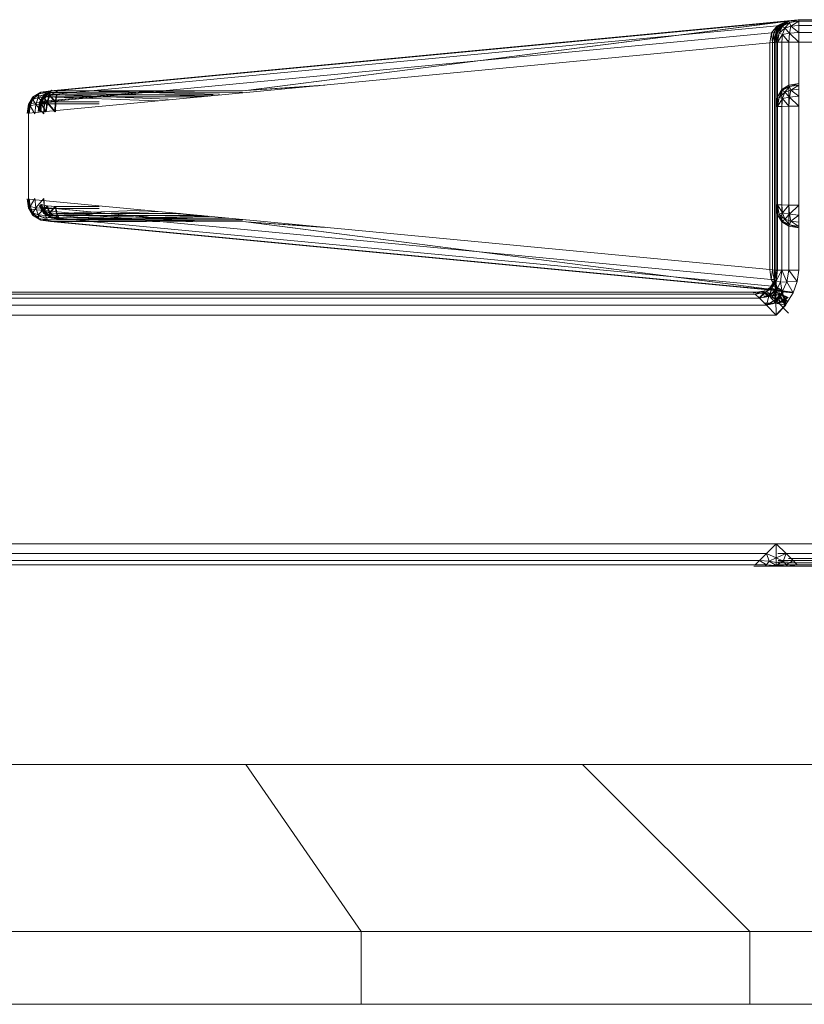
# Model space of a CAD drawing. Header units: millimetres. Extents: x 1 to 3476, y -521 to 159.
# Tile 43 of 130: x 1180 to 1201, y 133 to 159. Entities that reach past the tile are written whole.
import ezdxf

# ---------------------------------------------------------------- set-up
doc = ezdxf.new("R2010")
doc.units = ezdxf.units.MM
doc.layers.add('VG491211CA_dwg', color=8, linetype='Continuous', lineweight=9)

# ---------------------------------------------------------------- blocks, each defined once
blk = doc.blocks.new('VG491211CA_dwg-300031-Północ')
at = {"color": 18, "lineweight": 9}
for p, q in [((-706.41, 158.817), (-726.296, 156.928)), ((-726.043, 156.965), (-706.089, 158.861)), ((-706.072, 158.861), (-726.042, 156.965)), ((-706.072, 158.861), (-720.823, 156.97)), ((-720.816, 156.97), (-706.089, 158.861)), ((-706.41, 158.817), (-706.651, 158.7)), ((-706.41, 158.817), (-706.627, 158.684)), ((-706.39, 158.811), (-706.627, 158.684)), ((-706.39, 158.811), (-706.604, 158.668)), ((-706.335, 158.824), (-706.563, 158.69)), ((-706.563, 158.69), (-706.39, 158.811)), ((-706.522, 158.712), (-706.335, 158.825)), ((-706.522, 158.712), (-706.335, 158.824)), ((-706.335, 158.825), (-706.504, 158.693)), ((-706.316, 158.787), (-706.504, 158.693)), ((-706.316, 158.787), (-706.447, 158.637)), ((-706.072, 158.861), (-706.41, 158.817)), ((-706.39, 158.811), (-706.41, 158.817)), ((-706.072, 158.861), (-706.39, 158.811)), ((-706.335, 158.824), (-706.39, 158.811)), ((-706.335, 158.825), (-706.072, 158.862)), ((-706.335, 158.824), (-706.072, 158.861)), ((-706.316, 158.787), (-706.335, 158.825)), ((-706.072, 158.862), (-706.316, 158.787)), ((-706.072, 158.825), (-706.316, 158.787)), ((-706.279, 158.693), (-706.316, 158.787)), ((-706.072, 158.825), (-706.279, 158.693)), ((-693.946, 158.863), (-706.089, 158.861)), ((-706.072, 158.861), (-693.946, 158.863)), ((-693.946, 158.862), (-706.072, 158.862)), ((-706.072, 158.862), (-706.072, 158.825)), ((-693.946, 158.825), (-706.072, 158.825)), ((-706.072, 158.825), (-706.072, 158.712)), ((-726.587, 156.63), (-706.795, 158.509)), ((-726.478, 156.817), (-706.651, 158.7)), ((-706.843, 158.246), (-706.795, 158.509)), ((-706.795, 158.509), (-706.651, 158.7)), ((-706.795, 158.509), (-706.736, 158.513)), ((-706.795, 158.509), (-706.769, 158.253)), ((-706.736, 158.513), (-706.769, 158.253)), ((-706.651, 158.7), (-706.736, 158.513)), ((-706.627, 158.684), (-706.736, 158.513)), ((-706.736, 158.513), (-706.687, 158.516)), ((-706.736, 158.513), (-706.715, 158.258)), ((-706.715, 158.258), (-706.656, 158.521)), ((-706.715, 158.258), (-706.687, 158.516)), ((-706.687, 158.516), (-706.563, 158.69)), ((-706.627, 158.684), (-706.687, 158.516)), ((-706.687, 158.516), (-706.604, 158.668)), ((-706.687, 158.516), (-706.656, 158.521)), ((-706.683, 158.261), (-706.635, 158.524)), ((-706.683, 158.261), (-706.656, 158.521)), ((-706.672, 158.262), (-706.635, 158.525)), ((-706.635, 158.524), (-706.672, 158.262)), ((-706.672, 158.262), (-706.597, 158.506)), ((-706.656, 158.521), (-706.522, 158.712)), ((-706.656, 158.521), (-706.563, 158.69)), ((-706.656, 158.521), (-706.635, 158.524)), ((-706.651, 158.7), (-706.627, 158.684)), ((-706.522, 158.712), (-706.635, 158.524)), ((-706.635, 158.525), (-706.522, 158.712)), ((-706.635, 158.525), (-706.504, 158.693)), ((-706.635, 158.525), (-706.597, 158.506)), ((-706.597, 158.506), (-706.635, 158.262)), ((-706.627, 158.684), (-706.604, 158.668)), ((-706.604, 158.668), (-706.563, 158.69)), ((-706.504, 158.693), (-706.597, 158.506)), ((-706.597, 158.506), (-706.447, 158.637)), ((-706.597, 158.506), (-706.504, 158.468)), ((-706.563, 158.69), (-706.522, 158.712)), ((-706.504, 158.693), (-706.522, 158.712)), ((-706.447, 158.637), (-706.504, 158.693)), ((-706.447, 158.637), (-706.504, 158.468)), ((-706.504, 158.468), (-706.316, 158.506)), ((-706.279, 158.693), (-706.447, 158.637)), ((-706.316, 158.506), (-706.447, 158.637)), ((-706.335, 158.262), (-706.316, 158.506)), ((-706.316, 158.506), (-706.279, 158.693)), ((-706.316, 158.506), (-706.072, 158.525)), ((-706.072, 158.262), (-706.316, 158.506)), ((-706.072, 158.712), (-706.279, 158.693)), ((-706.072, 158.525), (-706.279, 158.693)), ((-693.946, 158.712), (-706.072, 158.712)), ((-706.072, 158.712), (-706.072, 158.525)), ((-706.072, 158.525), (-693.946, 158.525)), ((-706.072, 158.525), (-706.072, 158.262)), ((-726.624, 156.367), (-706.843, 158.246)), ((-706.769, 158.253), (-706.843, 158.246)), ((-706.843, 158.246), (-706.843, 152.192)), ((-706.715, 158.258), (-706.769, 158.253)), ((-706.769, 158.253), (-706.769, 152.185)), ((-706.683, 158.261), (-706.715, 158.258)), ((-706.715, 152.18), (-706.715, 158.258)), ((-706.672, 158.262), (-706.683, 158.261)), ((-706.683, 152.177), (-706.683, 158.261)), ((-706.672, 152.176), (-706.672, 158.262)), ((-706.672, 158.262), (-706.672, 152.176)), ((-706.635, 158.262), (-706.672, 158.262)), ((-706.635, 158.262), (-706.504, 158.468)), ((-706.635, 158.262), (-706.635, 152.176)), ((-706.522, 158.262), (-706.635, 158.262)), ((-706.504, 158.468), (-706.522, 158.262)), ((-706.335, 158.262), (-706.522, 158.262)), ((-706.522, 158.262), (-706.522, 152.176)), ((-706.335, 158.262), (-706.504, 158.468)), ((-706.335, 152.176), (-706.335, 158.262)), ((-706.072, 158.262), (-706.335, 158.262)), ((-706.072, 152.176), (-706.072, 158.262)), ((-706.072, 158.262), (-693.946, 158.262)), ((-723.033, 156.968), (-726.588, 156.63)), ((-726.298, 156.928), (-726.52, 156.792)), ((-726.296, 156.928), (-726.519, 156.792)), ((-726.479, 156.817), (-724.912, 156.966)), ((-726.479, 156.817), (-726.298, 156.928)), ((-726.296, 156.928), (-726.478, 156.817)), ((-726.118, 156.921), (-726.366, 156.786)), ((-726.117, 156.921), (-726.365, 156.786)), ((-726.043, 156.965), (-726.349, 156.885)), ((-726.349, 156.885), (-726.298, 156.928)), ((-726.118, 156.921), (-726.349, 156.885)), ((-726.042, 156.965), (-726.348, 156.885)), ((-726.296, 156.928), (-726.348, 156.885)), ((-726.348, 156.885), (-726.117, 156.921)), ((-726.298, 156.928), (-726.043, 156.965)), ((-726.042, 156.965), (-726.296, 156.928)), ((-723.303, 156.967), (-726.295, 156.683)), ((-726.282, 156.683), (-723.287, 156.967)), ((-726.005, 156.982), (-726.227, 156.846)), ((-726.057, 156.938), (-726.227, 156.846)), ((-726.057, 156.938), (-726.221, 156.785)), ((-725.991, 156.982), (-726.214, 156.846)), ((-726.214, 156.846), (-726.043, 156.938)), ((-726.043, 156.938), (-726.207, 156.785)), ((-726.187, 156.87), (-726.005, 156.982)), ((-726.118, 156.921), (-726.172, 156.805)), ((-726.171, 156.805), (-726.117, 156.921)), ((-721.808, 156.825), (-726.118, 156.921)), ((-726.117, 156.921), (-726.042, 156.965)), ((-726.117, 156.921), (-720.917, 156.924)), ((-726.117, 156.921), (-721.809, 156.824)), ((-725.826, 156.975), (-726.074, 156.84)), ((-726.074, 156.84), (-726.057, 156.938)), ((-725.812, 156.975), (-726.06, 156.84)), ((-726.043, 156.938), (-726.06, 156.84)), ((-720.816, 156.97), (-726.043, 156.965)), ((-726.042, 156.965), (-720.823, 156.97)), ((-726.042, 156.965), (-720.917, 156.924)), ((-724.743, 156.95), (-721.528, 156.875)), ((-721.528, 156.875), (-724.743, 156.95)), ((-720.823, 156.97), (-718.714, 157.118)), ((-720.823, 156.97), (-718.879, 157.103)), ((-718.732, 157.117), (-720.816, 156.97)), ((-718.895, 157.101), (-720.816, 156.97)), ((-706.635, 156.808), (-706.522, 156.998)), ((-706.522, 156.998), (-706.635, 156.808)), ((-706.635, 156.808), (-706.504, 156.98)), ((-706.635, 156.808), (-706.504, 156.98)), ((-706.597, 156.79), (-706.504, 156.98)), ((-706.504, 156.98), (-706.597, 156.79)), ((-706.597, 156.79), (-706.447, 156.924)), ((-706.597, 156.79), (-706.447, 156.924)), ((-706.335, 157.114), (-706.522, 156.998)), ((-706.522, 156.998), (-706.335, 157.114)), ((-706.522, 156.998), (-706.504, 156.98)), ((-706.504, 156.98), (-706.522, 156.998)), ((-706.335, 157.114), (-706.504, 156.98)), ((-706.335, 157.114), (-706.504, 156.98)), ((-706.316, 157.077), (-706.504, 156.98)), ((-706.504, 156.98), (-706.316, 157.077)), ((-706.504, 156.98), (-706.447, 156.924)), ((-706.447, 156.924), (-706.504, 156.98)), ((-706.447, 156.924), (-706.504, 156.755)), ((-706.504, 156.755), (-706.447, 156.924)), ((-706.316, 157.077), (-706.447, 156.924)), ((-706.316, 157.077), (-706.447, 156.924)), ((-706.279, 156.984), (-706.447, 156.924)), ((-706.447, 156.924), (-706.279, 156.984)), ((-706.316, 156.796), (-706.447, 156.924)), ((-706.316, 156.796), (-706.447, 156.924)), ((-706.072, 157.157), (-706.335, 157.114)), ((-706.335, 157.114), (-706.072, 157.157)), ((-706.316, 157.077), (-706.335, 157.114)), ((-706.335, 157.114), (-706.316, 157.077)), ((-706.072, 157.157), (-706.316, 157.077)), ((-706.072, 157.157), (-706.316, 157.077)), ((-706.073, 157.119), (-706.316, 157.077)), ((-706.316, 157.077), (-706.073, 157.119)), ((-706.279, 156.984), (-706.316, 157.077)), ((-706.316, 157.077), (-706.279, 156.984)), ((-706.316, 156.796), (-706.279, 156.984)), ((-706.279, 156.984), (-706.316, 156.796)), ((-706.073, 157.119), (-706.279, 156.984)), ((-706.073, 157.119), (-706.279, 156.984)), ((-706.073, 157.007), (-706.279, 156.984)), ((-706.279, 156.984), (-706.073, 157.007)), ((-706.073, 156.819), (-706.279, 156.984)), ((-706.073, 156.819), (-706.279, 156.984)), ((-726.52, 156.792), (-726.622, 156.604)), ((-726.622, 156.604), (-726.514, 156.732)), ((-726.62, 156.604), (-726.519, 156.792)), ((-726.62, 156.604), (-726.512, 156.732)), ((-726.588, 156.63), (-726.479, 156.817)), ((-726.588, 156.63), (-726.52, 156.792)), ((-726.478, 156.817), (-726.587, 156.63)), ((-726.587, 156.63), (-726.519, 156.792)), ((-726.584, 156.562), (-726.514, 156.732)), ((-726.512, 156.732), (-726.583, 156.562)), ((-726.349, 156.885), (-726.52, 156.792)), ((-726.52, 156.792), (-726.479, 156.817)), ((-726.514, 156.732), (-726.52, 156.792)), ((-726.519, 156.792), (-726.348, 156.885)), ((-726.519, 156.792), (-726.478, 156.817)), ((-726.512, 156.732), (-726.519, 156.792)), ((-726.349, 156.885), (-726.514, 156.732)), ((-726.514, 156.732), (-726.366, 156.786)), ((-726.429, 156.597), (-726.514, 156.732)), ((-726.348, 156.885), (-726.512, 156.732)), ((-726.365, 156.786), (-726.512, 156.732)), ((-726.428, 156.597), (-726.512, 156.732)), ((-726.429, 156.597), (-726.366, 156.786)), ((-726.365, 156.786), (-726.428, 156.597)), ((-726.329, 156.658), (-726.37, 156.414)), ((-726.366, 156.786), (-726.349, 156.885)), ((-726.366, 156.786), (-726.172, 156.805)), ((-726.204, 156.615), (-726.366, 156.786)), ((-726.348, 156.885), (-726.365, 156.786)), ((-726.171, 156.805), (-726.365, 156.786)), ((-726.203, 156.615), (-726.365, 156.786)), ((-726.357, 156.414), (-726.315, 156.658)), ((-726.332, 156.421), (-726.295, 156.683)), ((-726.332, 156.421), (-726.329, 156.658)), ((-726.227, 156.846), (-726.329, 156.658)), ((-726.329, 156.658), (-726.221, 156.785)), ((-726.295, 156.683), (-726.329, 156.658)), ((-726.329, 156.658), (-726.291, 156.615)), ((-726.282, 156.683), (-726.318, 156.421)), ((-726.318, 156.421), (-726.315, 156.658)), ((-726.315, 156.658), (-726.214, 156.846)), ((-726.315, 156.658), (-726.207, 156.785)), ((-726.315, 156.658), (-726.282, 156.683)), ((-726.278, 156.615), (-726.315, 156.658)), ((-726.295, 156.683), (-726.187, 156.87)), ((-726.295, 156.683), (-726.227, 156.846)), ((-726.291, 156.615), (-726.221, 156.785)), ((-726.291, 156.615), (-726.137, 156.65)), ((-726.173, 156.87), (-726.282, 156.683)), ((-726.282, 156.683), (-726.214, 156.846)), ((-726.207, 156.785), (-726.278, 156.615)), ((-726.123, 156.65), (-726.278, 156.615)), ((-726.227, 156.846), (-726.187, 156.87)), ((-726.221, 156.785), (-726.227, 156.846)), ((-726.221, 156.785), (-726.074, 156.84)), ((-726.137, 156.65), (-726.221, 156.785)), ((-726.214, 156.846), (-726.173, 156.87)), ((-726.207, 156.785), (-726.214, 156.846)), ((-726.06, 156.84), (-726.207, 156.785)), ((-726.123, 156.65), (-726.207, 156.785)), ((-726.172, 156.805), (-726.204, 156.615)), ((-726.203, 156.615), (-726.171, 156.805)), ((-726.172, 156.805), (-722.007, 156.806)), ((-726.172, 156.805), (-723.179, 156.694)), ((-722.007, 156.806), (-726.171, 156.805)), ((-723.179, 156.694), (-726.171, 156.805)), ((-726.166, 156.406), (-726.137, 156.65)), ((-726.123, 156.65), (-726.152, 156.406)), ((-726.137, 156.65), (-726.074, 156.84)), ((-726.137, 156.65), (-725.912, 156.668)), ((-725.922, 156.405), (-726.137, 156.65)), ((-726.06, 156.84), (-726.123, 156.65)), ((-725.898, 156.668), (-726.123, 156.65)), ((-725.909, 156.405), (-726.123, 156.65)), ((-726.074, 156.84), (-725.88, 156.858)), ((-725.912, 156.668), (-726.074, 156.84)), ((-725.866, 156.858), (-726.06, 156.84)), ((-725.898, 156.668), (-726.06, 156.84)), ((-725.912, 156.668), (-725.922, 156.405)), ((-725.88, 156.858), (-725.912, 156.668)), ((-725.912, 156.668), (-724.743, 156.668)), ((-725.909, 156.405), (-725.898, 156.668)), ((-725.898, 156.668), (-725.866, 156.858)), ((-724.743, 156.668), (-725.898, 156.668)), ((-725.88, 156.858), (-721.695, 156.859)), ((-725.88, 156.858), (-722.901, 156.745)), ((-721.695, 156.859), (-725.866, 156.858)), ((-722.9, 156.745), (-725.866, 156.858)), ((-706.672, 156.545), (-706.635, 156.808)), ((-706.635, 156.808), (-706.672, 156.545)), ((-706.672, 156.545), (-706.597, 156.79)), ((-706.672, 156.545), (-706.597, 156.79)), ((-706.597, 156.79), (-706.635, 156.808)), ((-706.635, 156.808), (-706.597, 156.79)), ((-706.635, 156.546), (-706.597, 156.79)), ((-706.597, 156.79), (-706.635, 156.546)), ((-706.635, 156.546), (-706.504, 156.755)), ((-706.635, 156.546), (-706.504, 156.755)), ((-706.504, 156.755), (-706.597, 156.79)), ((-706.597, 156.79), (-706.504, 156.755)), ((-706.504, 156.755), (-706.522, 156.548)), ((-706.522, 156.548), (-706.504, 156.755)), ((-706.504, 156.755), (-706.316, 156.796)), ((-706.316, 156.796), (-706.504, 156.755)), ((-706.335, 156.551), (-706.504, 156.755)), ((-706.335, 156.551), (-706.504, 156.755)), ((-706.335, 156.551), (-706.316, 156.796)), ((-706.316, 156.796), (-706.335, 156.551)), ((-706.316, 156.796), (-706.073, 156.819)), ((-706.073, 156.819), (-706.316, 156.796)), ((-706.073, 156.557), (-706.316, 156.796)), ((-706.073, 156.557), (-706.316, 156.796)), ((-726.622, 156.604), (-726.663, 156.36)), ((-726.663, 156.36), (-726.584, 156.562)), ((-726.662, 156.36), (-726.62, 156.604)), ((-726.662, 156.36), (-726.583, 156.562)), ((-726.625, 156.367), (-726.588, 156.63)), ((-726.625, 156.367), (-726.622, 156.604)), ((-726.587, 156.63), (-726.624, 156.367)), ((-726.624, 156.367), (-726.62, 156.604)), ((-726.588, 156.63), (-726.622, 156.604)), ((-726.622, 156.604), (-726.584, 156.562)), ((-726.62, 156.604), (-726.587, 156.63)), ((-726.583, 156.562), (-726.62, 156.604)), ((-726.608, 156.355), (-726.584, 156.562)), ((-726.583, 156.562), (-726.607, 156.355)), ((-726.584, 156.562), (-726.429, 156.597)), ((-726.458, 156.352), (-726.584, 156.562)), ((-726.428, 156.597), (-726.583, 156.562)), ((-726.457, 156.352), (-726.583, 156.562)), ((-726.458, 156.352), (-726.429, 156.597)), ((-726.428, 156.597), (-726.457, 156.352)), ((-726.429, 156.597), (-726.204, 156.615)), ((-726.214, 156.351), (-726.429, 156.597)), ((-726.203, 156.615), (-726.428, 156.597)), ((-726.213, 156.351), (-726.428, 156.597)), ((-726.37, 156.414), (-726.291, 156.615)), ((-726.357, 156.414), (-726.278, 156.615)), ((-726.315, 156.409), (-726.291, 156.615)), ((-726.278, 156.615), (-726.301, 156.409)), ((-726.166, 156.406), (-726.291, 156.615)), ((-726.152, 156.406), (-726.278, 156.615)), ((-726.204, 156.615), (-726.214, 156.351)), ((-726.213, 156.351), (-726.203, 156.615)), ((-726.204, 156.615), (-724.743, 156.615)), ((-724.743, 156.615), (-726.203, 156.615)), ((-706.672, 156.545), (-706.635, 156.546)), ((-706.635, 156.546), (-706.672, 156.545)), ((-706.672, 153.92), (-706.672, 156.545)), ((-706.672, 156.545), (-706.672, 153.92)), ((-706.635, 156.546), (-706.522, 156.548)), ((-706.522, 156.548), (-706.635, 156.546)), ((-706.635, 153.919), (-706.635, 156.546)), ((-706.635, 156.546), (-706.635, 153.919)), ((-706.335, 156.551), (-706.522, 156.548)), ((-706.522, 156.548), (-706.335, 156.551)), ((-706.522, 156.548), (-706.522, 153.917)), ((-706.522, 153.917), (-706.522, 156.548)), ((-706.073, 156.557), (-706.335, 156.551)), ((-706.335, 156.551), (-706.073, 156.557)), ((-706.335, 153.914), (-706.335, 156.551)), ((-706.335, 156.551), (-706.335, 153.914)), ((-726.624, 154.071), (-726.624, 156.367)), ((-726.663, 154.078), (-726.584, 153.876)), ((-726.663, 154.078), (-726.622, 153.834)), ((-726.62, 153.834), (-726.662, 154.078)), ((-726.662, 154.078), (-726.583, 153.876)), ((-726.588, 153.808), (-726.625, 154.071)), ((-726.625, 154.071), (-726.622, 153.834)), ((-706.843, 152.192), (-726.624, 154.071)), ((-726.624, 154.071), (-726.587, 153.808)), ((-726.624, 154.071), (-726.62, 153.834)), ((-726.584, 153.876), (-726.608, 154.083)), ((-726.607, 154.083), (-726.583, 153.876)), ((-726.458, 154.086), (-726.584, 153.876)), ((-726.457, 154.086), (-726.583, 153.876)), ((-726.429, 153.841), (-726.458, 154.086)), ((-726.457, 154.086), (-726.428, 153.841)), ((-726.214, 154.087), (-726.429, 153.841)), ((-726.213, 154.087), (-726.428, 153.841)), ((-726.214, 154.087), (-726.204, 153.823)), ((-726.203, 153.823), (-726.213, 154.087)), ((-726.584, 153.876), (-726.622, 153.834)), ((-726.622, 153.834), (-726.514, 153.706)), ((-726.622, 153.834), (-726.52, 153.646)), ((-726.622, 153.834), (-726.588, 153.808)), ((-726.62, 153.834), (-726.583, 153.876)), ((-726.519, 153.646), (-726.62, 153.834)), ((-726.62, 153.834), (-726.512, 153.706)), ((-726.587, 153.808), (-726.62, 153.834)), ((-726.588, 153.808), (-723.033, 153.47)), ((-726.479, 153.621), (-726.588, 153.808)), ((-726.588, 153.808), (-726.52, 153.646)), ((-706.805, 151.93), (-726.587, 153.808)), ((-726.587, 153.808), (-726.478, 153.621)), ((-726.587, 153.808), (-726.519, 153.646)), ((-726.514, 153.706), (-726.584, 153.876)), ((-726.429, 153.841), (-726.584, 153.876)), ((-726.583, 153.876), (-726.512, 153.706)), ((-726.583, 153.876), (-726.428, 153.841)), ((-726.429, 153.841), (-726.514, 153.706)), ((-726.428, 153.841), (-726.512, 153.706)), ((-726.366, 153.652), (-726.429, 153.841)), ((-726.204, 153.823), (-726.429, 153.841)), ((-726.428, 153.841), (-726.365, 153.652)), ((-726.428, 153.841), (-726.203, 153.823)), ((-726.204, 153.823), (-726.366, 153.652)), ((-726.203, 153.823), (-726.365, 153.652)), ((-726.291, 153.93), (-726.329, 153.887)), ((-726.329, 153.887), (-726.221, 153.76)), ((-726.329, 153.887), (-726.227, 153.699)), ((-726.329, 153.887), (-726.295, 153.862)), ((-726.315, 153.887), (-726.278, 153.93)), ((-726.214, 153.699), (-726.315, 153.887)), ((-726.315, 153.887), (-726.207, 153.76)), ((-726.282, 153.862), (-726.315, 153.887)), ((-726.295, 153.862), (-722.735, 153.524)), ((-726.187, 153.675), (-726.295, 153.862)), ((-726.295, 153.862), (-726.227, 153.699)), ((-726.221, 153.76), (-726.291, 153.93)), ((-726.137, 153.895), (-726.291, 153.93)), ((-722.144, 153.469), (-726.282, 153.862)), ((-726.282, 153.862), (-726.173, 153.675)), ((-726.282, 153.862), (-726.214, 153.699)), ((-726.278, 153.93), (-726.207, 153.76)), ((-726.278, 153.93), (-726.123, 153.895)), ((-726.227, 153.699), (-726.221, 153.76)), ((-726.137, 153.895), (-726.221, 153.76)), ((-726.057, 153.607), (-726.221, 153.76)), ((-726.074, 153.705), (-726.221, 153.76)), ((-726.207, 153.76), (-726.214, 153.699)), ((-726.123, 153.895), (-726.207, 153.76)), ((-726.207, 153.76), (-726.06, 153.705)), ((-726.043, 153.607), (-726.207, 153.76)), ((-724.743, 153.823), (-726.204, 153.823)), ((-726.204, 153.823), (-726.172, 153.633)), ((-726.203, 153.823), (-724.743, 153.823)), ((-726.171, 153.633), (-726.203, 153.823)), ((-726.074, 153.705), (-726.137, 153.895)), ((-725.912, 153.877), (-726.137, 153.895)), ((-726.123, 153.895), (-726.06, 153.705)), ((-726.123, 153.895), (-725.898, 153.877)), ((-725.912, 153.877), (-726.074, 153.705)), ((-725.898, 153.877), (-726.06, 153.705)), ((-724.743, 153.877), (-725.912, 153.877)), ((-725.912, 153.877), (-725.88, 153.687)), ((-725.898, 153.877), (-724.743, 153.877)), ((-725.866, 153.687), (-725.898, 153.877)), ((-723.526, 153.776), (-725.88, 153.687)), ((-725.866, 153.687), (-723.524, 153.776)), ((-706.672, 153.92), (-706.635, 153.657)), ((-706.635, 153.657), (-706.672, 153.92)), ((-706.635, 153.919), (-706.672, 153.92)), ((-706.672, 153.92), (-706.635, 153.919)), ((-706.672, 153.92), (-706.597, 153.675)), ((-706.672, 153.92), (-706.597, 153.675)), ((-706.522, 153.917), (-706.635, 153.919)), ((-706.635, 153.919), (-706.522, 153.917)), ((-706.597, 153.675), (-706.635, 153.919)), ((-706.635, 153.919), (-706.504, 153.711)), ((-706.635, 153.919), (-706.504, 153.711)), ((-706.635, 153.919), (-706.597, 153.675)), ((-706.522, 153.917), (-706.335, 153.914)), ((-706.335, 153.914), (-706.522, 153.917)), ((-706.522, 153.917), (-706.504, 153.711)), ((-706.504, 153.711), (-706.522, 153.917)), ((-706.335, 153.914), (-706.504, 153.711)), ((-706.335, 153.914), (-706.504, 153.711)), ((-706.335, 153.914), (-706.073, 153.909)), ((-706.073, 153.909), (-706.335, 153.914)), ((-706.316, 153.67), (-706.335, 153.914)), ((-706.335, 153.914), (-706.316, 153.67)), ((-706.073, 153.909), (-706.316, 153.67)), ((-706.073, 153.909), (-706.316, 153.67)), ((-726.52, 153.646), (-726.514, 153.706)), ((-726.479, 153.621), (-726.52, 153.646)), ((-726.52, 153.646), (-726.349, 153.553)), ((-726.298, 153.51), (-726.52, 153.646)), ((-726.512, 153.706), (-726.519, 153.646)), ((-726.519, 153.646), (-726.478, 153.621)), ((-726.348, 153.553), (-726.519, 153.646)), ((-726.296, 153.51), (-726.519, 153.646)), ((-726.349, 153.553), (-726.514, 153.706)), ((-726.366, 153.652), (-726.514, 153.706)), ((-726.512, 153.706), (-726.365, 153.652)), ((-726.348, 153.553), (-726.512, 153.706)), ((-724.912, 153.472), (-726.479, 153.621)), ((-726.298, 153.51), (-726.479, 153.621)), ((-726.478, 153.621), (-706.689, 151.742)), ((-726.478, 153.621), (-726.296, 153.51)), ((-726.349, 153.553), (-726.366, 153.652)), ((-726.118, 153.517), (-726.366, 153.652)), ((-726.172, 153.633), (-726.366, 153.652)), ((-726.365, 153.652), (-726.348, 153.553)), ((-726.365, 153.652), (-726.171, 153.633)), ((-726.117, 153.517), (-726.365, 153.652)), ((-726.349, 153.553), (-726.118, 153.517)), ((-726.298, 153.51), (-726.349, 153.553)), ((-726.043, 153.473), (-726.349, 153.553)), ((-726.348, 153.553), (-726.296, 153.51)), ((-726.117, 153.517), (-726.348, 153.553)), ((-726.042, 153.473), (-726.348, 153.553)), ((-726.043, 153.473), (-726.298, 153.51)), ((-726.296, 153.51), (-706.495, 151.629)), ((-726.296, 153.51), (-726.042, 153.473)), ((-726.187, 153.675), (-726.227, 153.699)), ((-726.227, 153.699), (-726.057, 153.607)), ((-726.005, 153.563), (-726.227, 153.699)), ((-726.214, 153.699), (-726.173, 153.675)), ((-726.043, 153.607), (-726.214, 153.699)), ((-725.991, 153.563), (-726.214, 153.699)), ((-724.743, 153.538), (-726.187, 153.675)), ((-726.005, 153.563), (-726.187, 153.675)), ((-726.173, 153.675), (-724.743, 153.539)), ((-726.173, 153.675), (-725.991, 153.563)), ((-723.178, 153.744), (-726.172, 153.633)), ((-722.007, 153.632), (-726.172, 153.633)), ((-726.172, 153.633), (-726.118, 153.517)), ((-726.171, 153.633), (-723.179, 153.744)), ((-726.117, 153.517), (-726.171, 153.633)), ((-726.171, 153.633), (-722.007, 153.632)), ((-726.118, 153.517), (-721.808, 153.613)), ((-721.809, 153.614), (-726.117, 153.517)), ((-720.917, 153.514), (-726.117, 153.517)), ((-726.042, 153.473), (-726.117, 153.517)), ((-726.057, 153.607), (-726.074, 153.705)), ((-725.826, 153.57), (-726.074, 153.705)), ((-725.88, 153.687), (-726.074, 153.705)), ((-726.06, 153.705), (-726.043, 153.607)), ((-726.06, 153.705), (-725.866, 153.687)), ((-725.812, 153.57), (-726.06, 153.705)), ((-726.057, 153.607), (-725.826, 153.57)), ((-726.005, 153.563), (-726.057, 153.607)), ((-725.751, 153.527), (-726.057, 153.607)), ((-726.043, 153.607), (-725.991, 153.563)), ((-725.812, 153.57), (-726.043, 153.607)), ((-725.737, 153.527), (-726.043, 153.607)), ((-720.917, 153.514), (-726.042, 153.473)), ((-725.751, 153.527), (-726.005, 153.563)), ((-725.991, 153.563), (-725.737, 153.527)), ((-722.573, 153.686), (-725.88, 153.687)), ((-725.88, 153.687), (-725.826, 153.57)), ((-725.812, 153.57), (-725.866, 153.687)), ((-725.866, 153.687), (-722.573, 153.686)), ((-725.826, 153.57), (-722.232, 153.654)), ((-722.232, 153.654), (-725.812, 153.57)), ((-721.326, 153.568), (-725.812, 153.57)), ((-725.737, 153.527), (-725.812, 153.57)), ((-725.751, 153.527), (-720.844, 153.522)), ((-721.281, 153.563), (-725.737, 153.527)), ((-720.844, 153.522), (-725.737, 153.527)), ((-706.635, 153.657), (-706.597, 153.675)), ((-706.597, 153.675), (-706.635, 153.657)), ((-706.635, 153.657), (-706.522, 153.467)), ((-706.522, 153.467), (-706.635, 153.657)), ((-706.635, 153.657), (-706.504, 153.486)), ((-706.635, 153.657), (-706.504, 153.486)), ((-706.597, 153.675), (-706.504, 153.711)), ((-706.504, 153.711), (-706.597, 153.675)), ((-706.504, 153.486), (-706.597, 153.675)), ((-706.597, 153.675), (-706.447, 153.541)), ((-706.597, 153.675), (-706.447, 153.541)), ((-706.597, 153.675), (-706.504, 153.486)), ((-706.316, 153.67), (-706.504, 153.711)), ((-706.504, 153.711), (-706.447, 153.541)), ((-706.447, 153.541), (-706.504, 153.711)), ((-706.504, 153.711), (-706.316, 153.67)), ((-706.504, 153.486), (-706.447, 153.541)), ((-706.447, 153.541), (-706.504, 153.486)), ((-706.316, 153.67), (-706.447, 153.541)), ((-706.316, 153.67), (-706.447, 153.541)), ((-706.447, 153.541), (-706.279, 153.481)), ((-706.447, 153.541), (-706.279, 153.481)), ((-706.316, 153.388), (-706.447, 153.541)), ((-706.316, 153.388), (-706.447, 153.541)), ((-706.279, 153.481), (-706.316, 153.67)), ((-706.073, 153.646), (-706.316, 153.67)), ((-706.316, 153.67), (-706.279, 153.481)), ((-706.316, 153.67), (-706.073, 153.646)), ((-706.073, 153.646), (-706.279, 153.481)), ((-706.073, 153.646), (-706.279, 153.481)), ((-706.241, 151.591), (-726.043, 153.473)), ((-726.043, 153.473), (-720.816, 153.468)), ((-720.823, 153.468), (-726.042, 153.473)), ((-726.042, 153.473), (-706.225, 151.591)), ((-718.713, 153.319), (-720.823, 153.468)), ((-720.823, 153.468), (-706.225, 151.591)), ((-720.816, 153.468), (-718.73, 153.321)), ((-706.241, 151.591), (-720.816, 153.468)), ((-706.522, 153.467), (-706.504, 153.486)), ((-706.504, 153.486), (-706.522, 153.467)), ((-706.335, 153.351), (-706.522, 153.467)), ((-706.522, 153.467), (-706.335, 153.351)), ((-706.316, 153.388), (-706.504, 153.486)), ((-706.335, 153.351), (-706.504, 153.486)), ((-706.504, 153.486), (-706.316, 153.388)), ((-706.335, 153.351), (-706.504, 153.486)), ((-706.316, 153.388), (-706.335, 153.351)), ((-706.335, 153.351), (-706.316, 153.388)), ((-706.072, 153.309), (-706.335, 153.351)), ((-706.335, 153.351), (-706.072, 153.309)), ((-706.279, 153.481), (-706.316, 153.388)), ((-706.316, 153.388), (-706.279, 153.481)), ((-706.073, 153.346), (-706.316, 153.388)), ((-706.072, 153.309), (-706.316, 153.388)), ((-706.316, 153.388), (-706.073, 153.346)), ((-706.072, 153.309), (-706.316, 153.388)), ((-706.279, 153.481), (-706.073, 153.459)), ((-706.279, 153.481), (-706.073, 153.459)), ((-706.073, 153.346), (-706.279, 153.481)), ((-706.073, 153.346), (-706.279, 153.481)), ((-706.805, 151.93), (-706.843, 152.192)), ((-706.843, 152.192), (-706.769, 152.185)), ((-706.769, 152.185), (-706.805, 151.93)), ((-706.769, 152.185), (-706.715, 152.18)), ((-706.769, 152.185), (-706.728, 151.926)), ((-706.689, 151.742), (-706.805, 151.93)), ((-706.728, 151.926), (-706.805, 151.93)), ((-706.715, 152.18), (-706.728, 151.926)), ((-706.728, 151.926), (-706.648, 151.711)), ((-706.711, 151.902), (-706.728, 151.926)), ((-706.728, 151.926), (-706.689, 151.742)), ((-706.719, 151.918), (-706.715, 152.18)), ((-706.719, 151.918), (-706.683, 152.177)), ((-706.672, 152.176), (-706.719, 151.918)), ((-706.715, 152.18), (-706.683, 152.177)), ((-706.711, 151.902), (-706.715, 152.18)), ((-706.672, 152.176), (-706.71, 151.913)), ((-706.71, 151.913), (-706.672, 152.176)), ((-706.635, 152.176), (-706.71, 151.913)), ((-706.683, 152.177), (-706.672, 152.176)), ((-706.522, 152.176), (-706.674, 151.893)), ((-706.635, 152.176), (-706.674, 151.893)), ((-706.672, 152.176), (-706.635, 152.176)), ((-706.635, 152.176), (-706.522, 152.176)), ((-706.522, 152.176), (-706.559, 151.856)), ((-706.522, 152.176), (-706.335, 152.176)), ((-706.388, 151.862), (-706.522, 152.176)), ((-706.388, 151.862), (-706.335, 152.176)), ((-706.335, 152.176), (-706.072, 152.176)), ((-706.11, 151.876), (-706.335, 152.176)), ((-706.11, 151.876), (-706.072, 152.176)), ((-707.01, 151.613), (-706.822, 151.726)), ((-706.822, 151.726), (-707.01, 151.613)), ((-706.822, 151.726), (-706.98, 151.573)), ((-706.788, 151.696), (-706.98, 151.573)), ((-706.958, 151.577), (-706.822, 151.726)), ((-706.958, 151.577), (-706.793, 151.705)), ((-706.788, 151.696), (-706.872, 151.479)), ((-706.84, 151.482), (-706.793, 151.705)), ((-706.822, 151.726), (-706.719, 151.918)), ((-706.71, 151.913), (-706.822, 151.726)), ((-706.822, 151.726), (-706.71, 151.913)), ((-706.674, 151.893), (-706.822, 151.726)), ((-706.822, 151.726), (-706.788, 151.696)), ((-706.793, 151.705), (-706.822, 151.726)), ((-706.793, 151.705), (-706.719, 151.918)), ((-706.793, 151.705), (-706.711, 151.902)), ((-706.705, 151.639), (-706.793, 151.705)), ((-706.674, 151.893), (-706.788, 151.696)), ((-706.788, 151.696), (-706.672, 151.633)), ((-706.719, 151.918), (-706.711, 151.902)), ((-706.71, 151.913), (-706.719, 151.918)), ((-706.705, 151.639), (-706.711, 151.902)), ((-706.711, 151.902), (-706.648, 151.711)), ((-706.674, 151.893), (-706.71, 151.913)), ((-706.648, 151.711), (-706.705, 151.639)), ((-706.495, 151.629), (-706.689, 151.742)), ((-706.689, 151.742), (-706.648, 151.711)), ((-706.559, 151.856), (-706.674, 151.893)), ((-706.674, 151.893), (-706.672, 151.633)), ((-706.559, 151.856), (-706.672, 151.633)), ((-706.648, 151.711), (-706.562, 151.486)), ((-706.648, 151.711), (-706.491, 151.59)), ((-706.495, 151.629), (-706.648, 151.711)), ((-706.388, 151.862), (-706.559, 151.856)), ((-706.516, 151.596), (-706.559, 151.856)), ((-706.516, 151.596), (-706.388, 151.862)), ((-706.11, 151.876), (-706.388, 151.862)), ((-706.222, 151.576), (-706.388, 151.862)), ((-706.222, 151.576), (-706.11, 151.876)), ((-776.573, 151.426), (-707.122, 151.426)), ((-707.235, 151.538), (-776.461, 151.538)), ((-707.004, 151.592), (-776.436, 151.592)), ((-707.026, 151.613), (-707.289, 151.576)), ((-707.289, 151.576), (-707.026, 151.613)), ((-707.272, 151.576), (-707.01, 151.613)), ((-707.01, 151.613), (-707.272, 151.576)), ((-707.026, 151.613), (-707.251, 151.538)), ((-707.251, 151.538), (-707.026, 151.613)), ((-707.235, 151.538), (-707.01, 151.613)), ((-707.01, 151.613), (-707.235, 151.538)), ((-706.98, 151.573), (-707.235, 151.538)), ((-707.122, 151.426), (-707.235, 151.538)), ((-707.139, 151.426), (-706.996, 151.573)), ((-706.974, 151.577), (-707.138, 151.426)), ((-707.122, 151.426), (-706.958, 151.577)), ((-706.98, 151.573), (-707.122, 151.426)), ((-706.872, 151.479), (-707.122, 151.426)), ((-707.122, 151.426), (-706.935, 151.238)), ((-706.958, 151.577), (-707.01, 151.613)), ((-707.01, 151.613), (-706.98, 151.573)), ((-707.004, 151.598), (-706.974, 151.577)), ((-706.996, 151.573), (-707.004, 151.584)), ((-706.974, 151.577), (-707.004, 151.573)), ((-707.004, 151.571), (-706.958, 151.577)), ((-707.004, 151.572), (-706.996, 151.573)), ((-706.855, 151.482), (-707.004, 151.452)), ((-707.004, 151.449), (-706.84, 151.482)), ((-707.004, 151.48), (-706.791, 151.48)), ((-707.004, 151.454), (-706.888, 151.479)), ((-706.888, 151.479), (-706.996, 151.573)), ((-706.98, 151.573), (-706.872, 151.479)), ((-706.974, 151.577), (-706.855, 151.482)), ((-706.84, 151.482), (-706.958, 151.577)), ((-706.935, 151.238), (-706.872, 151.479)), ((-706.935, 151.238), (-706.687, 151.394)), ((-706.791, 151.48), (-706.903, 151.592)), ((-706.888, 151.479), (-706.689, 151.633)), ((-706.672, 151.633), (-706.872, 151.479)), ((-706.872, 151.479), (-706.687, 151.394)), ((-706.72, 151.639), (-706.855, 151.482)), ((-706.855, 151.482), (-706.702, 151.314)), ((-706.84, 151.482), (-706.705, 151.639)), ((-706.688, 151.3), (-706.84, 151.482)), ((-706.541, 151.535), (-706.824, 151.48)), ((-706.824, 151.48), (-706.573, 151.532)), ((-706.793, 151.48), (-706.627, 151.631)), ((-706.793, 151.48), (-706.51, 151.536)), ((-706.648, 151.627), (-706.791, 151.48)), ((-706.54, 151.532), (-706.791, 151.48)), ((-706.791, 151.48), (-706.603, 151.292)), ((-706.702, 151.314), (-706.72, 151.639)), ((-706.705, 151.639), (-706.562, 151.486)), ((-706.688, 151.3), (-706.705, 151.639)), ((-706.703, 151.394), (-706.689, 151.633)), ((-706.702, 151.314), (-706.577, 151.485)), ((-706.562, 151.486), (-706.688, 151.3)), ((-706.687, 151.394), (-706.672, 151.633)), ((-706.687, 151.394), (-706.516, 151.596)), ((-706.687, 151.394), (-706.41, 151.276)), ((-706.672, 150.976), (-706.687, 151.394)), ((-706.516, 151.596), (-706.672, 151.633)), ((-706.388, 151.448), (-706.636, 151.292)), ((-706.603, 151.292), (-706.54, 151.532)), ((-706.603, 151.292), (-706.355, 151.448)), ((-706.577, 151.485), (-706.508, 151.59)), ((-706.433, 151.239), (-706.577, 151.485)), ((-706.388, 151.448), (-706.573, 151.532)), ((-706.491, 151.59), (-706.562, 151.486)), ((-706.419, 151.239), (-706.562, 151.486)), ((-706.541, 151.535), (-706.389, 151.353)), ((-706.54, 151.532), (-706.355, 151.448)), ((-706.426, 151.276), (-706.533, 151.596)), ((-706.41, 151.276), (-706.516, 151.596)), ((-706.222, 151.576), (-706.516, 151.596)), ((-706.361, 151.319), (-706.51, 151.536)), ((-706.495, 151.629), (-706.491, 151.59)), ((-706.41, 151.276), (-706.222, 151.576)), ((-776.761, 151.238), (-706.935, 151.238)), ((-707.004, 151.292), (-706.603, 151.292)), ((-706.948, 151.238), (-706.702, 151.314)), ((-706.688, 151.3), (-706.935, 151.238)), ((-706.935, 151.238), (-706.672, 150.976)), ((-706.702, 151.314), (-706.433, 151.239)), ((-706.419, 151.239), (-706.688, 151.3)), ((-706.683, 150.976), (-706.433, 151.239)), ((-706.672, 150.976), (-706.41, 151.276)), ((-706.419, 151.239), (-706.672, 150.976)), ((-706.636, 151.292), (-706.389, 151.353)), ((-706.603, 151.292), (-706.341, 151.03)), ((-777.023, 150.976), (-706.672, 150.976)), ((-706.672, 144.873), (-777.023, 144.873)), ((-706.672, 144.873), (-706.935, 144.61)), ((-706.672, 144.873), (-706.41, 144.61)), ((-706.41, 144.61), (-706.672, 144.873)), ((-706.672, 144.873), (-706.672, 144.497)), ((-693.346, 144.873), (-706.672, 144.873)), ((-706.935, 144.61), (-776.761, 144.61)), ((-706.935, 144.61), (-707.122, 144.423)), ((-706.935, 144.61), (-706.672, 144.497)), ((-706.672, 144.497), (-706.935, 144.61)), ((-706.935, 144.61), (-706.858, 144.408)), ((-706.672, 144.497), (-706.41, 144.61)), ((-706.41, 144.61), (-706.672, 144.497)), ((-693.083, 144.61), (-706.626, 144.61)), ((-706.41, 144.61), (-706.487, 144.408)), ((-706.41, 144.61), (-706.487, 144.408)), ((-706.41, 144.61), (-706.222, 144.423)), ((-706.222, 144.423), (-706.41, 144.61)), ((-706.41, 144.61), (-693.608, 144.61)), ((-693.608, 144.61), (-706.41, 144.61)), ((-707.122, 144.423), (-776.573, 144.423)), ((-776.461, 144.31), (-707.235, 144.31)), ((-707.235, 144.31), (-707.122, 144.423)), ((-707.235, 144.31), (-706.934, 144.31)), ((-707.122, 144.423), (-706.858, 144.408)), ((-707.122, 144.423), (-706.934, 144.31)), ((-706.934, 144.31), (-707.122, 144.423)), ((-706.934, 144.31), (-706.972, 144.273)), ((-706.972, 144.273), (-706.934, 144.31)), ((-706.858, 144.408), (-706.934, 144.31)), ((-706.934, 144.31), (-706.858, 144.408)), ((-706.934, 144.31), (-706.672, 144.297)), ((-706.934, 144.31), (-706.672, 144.273)), ((-706.672, 144.297), (-706.934, 144.31)), ((-706.672, 144.273), (-706.934, 144.31)), ((-706.858, 144.408), (-706.672, 144.497)), ((-706.672, 144.497), (-706.858, 144.408)), ((-706.672, 144.37), (-706.858, 144.408)), ((-706.858, 144.408), (-706.672, 144.37)), ((-706.858, 144.408), (-706.672, 144.297)), ((-706.672, 144.297), (-706.858, 144.408)), ((-706.672, 144.497), (-706.672, 144.37)), ((-706.672, 144.497), (-706.487, 144.408)), ((-706.487, 144.408), (-706.672, 144.497)), ((-706.672, 144.497), (-706.672, 144.37)), ((-706.487, 144.408), (-706.672, 144.37)), ((-706.672, 144.37), (-706.487, 144.408)), ((-706.672, 144.297), (-706.487, 144.408)), ((-706.487, 144.408), (-706.672, 144.297)), ((-706.672, 144.37), (-706.672, 144.297)), ((-706.672, 144.297), (-706.672, 144.37)), ((-706.672, 144.297), (-706.411, 144.31)), ((-706.672, 144.273), (-706.411, 144.31)), ((-706.411, 144.31), (-706.672, 144.297)), ((-706.411, 144.31), (-706.672, 144.273)), ((-706.672, 144.297), (-706.672, 144.273)), ((-706.672, 144.273), (-706.672, 144.297)), ((-706.626, 144.364), (-693.297, 144.364)), ((-706.626, 144.31), (-693.344, 144.31)), ((-706.626, 144.31), (-693.297, 144.31)), ((-693.296, 144.423), (-706.625, 144.423)), ((-693.296, 144.423), (-706.625, 144.423)), ((-706.222, 144.423), (-706.487, 144.408)), ((-706.487, 144.408), (-706.222, 144.423)), ((-706.411, 144.31), (-706.487, 144.408)), ((-706.487, 144.408), (-706.411, 144.31)), ((-706.411, 144.31), (-706.222, 144.423)), ((-706.222, 144.423), (-706.411, 144.31)), ((-706.411, 144.31), (-706.11, 144.31)), ((-706.372, 144.273), (-706.411, 144.31)), ((-706.411, 144.31), (-706.372, 144.273)), ((-706.11, 144.31), (-706.411, 144.31)), ((-706.372, 144.273), (-706.11, 144.31)), ((-706.372, 144.273), (-706.11, 144.31)), ((-697.107, 144.476), (-706.343, 144.476)), ((-693.796, 144.423), (-706.222, 144.423)), ((-706.222, 144.423), (-706.11, 144.31)), ((-706.11, 144.31), (-706.222, 144.423)), ((-706.222, 144.423), (-693.796, 144.423)), ((-706.11, 144.31), (-693.908, 144.31)), ((-693.908, 144.31), (-706.11, 144.31)), ((-707.272, 144.273), (-706.972, 144.273)), ((-706.972, 144.273), (-707.272, 144.273)), ((-706.972, 144.273), (-706.672, 144.273)), ((-706.672, 144.273), (-706.972, 144.273)), ((-706.672, 144.273), (-706.372, 144.273)), ((-706.372, 144.273), (-706.672, 144.273)), ((-693.343, 144.273), (-706.626, 144.273)), ((-706.626, 144.273), (-693.298, 144.273)), ((-706.372, 144.273), (-693.646, 144.273)), ((-693.646, 144.273), (-706.372, 144.273)), ((-730.571, 138.977), (-720.823, 138.977)), ((-720.823, 138.977), (-711.84, 138.977)), ((-720.823, 138.977), (-717.747, 134.525)), ((-711.84, 138.977), (-703.966, 138.977)), ((-711.84, 138.977), (-707.374, 134.525)), ((-729.003, 134.525), (-717.747, 134.525)), ((-717.747, 134.525), (-707.374, 134.525)), ((-717.747, 134.525), (-717.747, 132.579)), ((-707.374, 134.525), (-698.281, 134.525)), ((-707.374, 134.525), (-707.374, 132.579)), ((-5.067, 132.579), (-903.786, 132.579))]:
    blk.add_line(p, q, dxfattribs=at)

msp = doc.modelspace()

# ---------------------------------------------------------------- block references
at = {"layer": 'VG491211CA_dwg', "color": 18}
msp.add_blockref('VG491211CA_dwg-300031-Północ', (1906.949, 0), dxfattribs=at)

doc.saveas('drawing.dxf')
